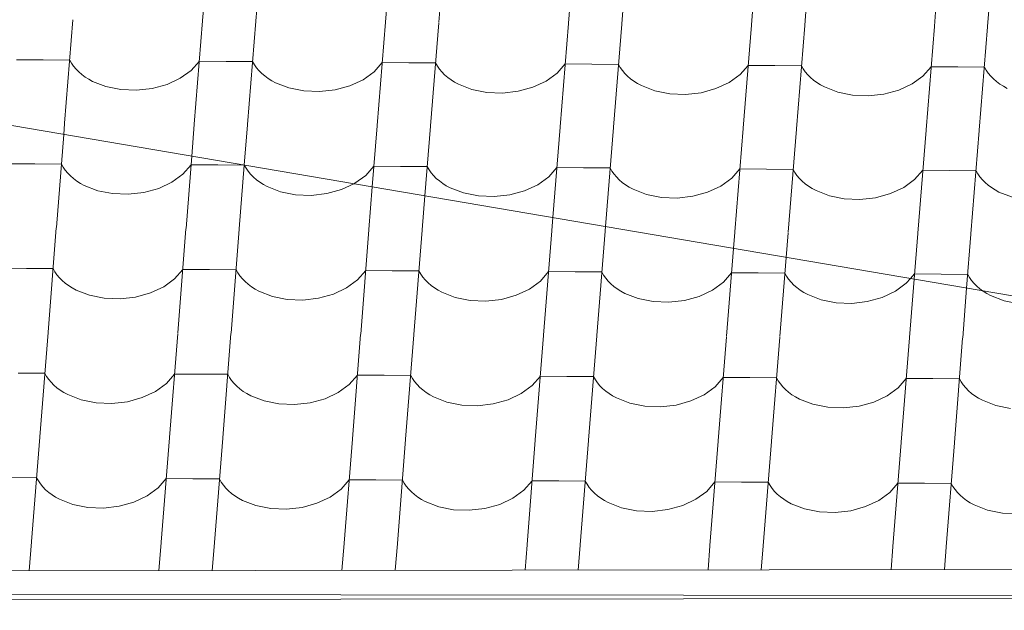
# Model space of a CAD drawing. Header units: millimetres. Extents: x -124639 to 133188, y -48358 to 76648.
# Tile 42 of 49: x 9172 to 10058, y 7033 to 7565. Entities that reach past the tile are written whole.
import ezdxf

# ---------------------------------------------------------------- set-up
doc = ezdxf.new("R2010")
doc.units = ezdxf.units.MM
doc.header["$MEASUREMENT"] = 0
doc.layers.add('Konstrukce - střechy a skořepiny', color=7, linetype='Continuous')
doc.layers.add('Výplně - Povrchové', color=7, linetype='Continuous')

# ---------------------------------------------------------------- blocks, each defined once
blk = doc.blocks.new('*X2')
at = {"layer": 'Výplně - Povrchové', "color": 7, "linetype": 'Continuous', "lineweight": 13}
for p, q in [((9344.08, 7656.85), (9336.61, 7563.9)), ((9392.02, 7656.48), (9384.54, 7563.54)), ((9508.73, 7655.59), (9501.25, 7562.64)), ((9556.66, 7655.22), (9549.19, 7562.27)), ((9673.37, 7654.33), (9665.9, 7561.38)), ((9721.31, 7653.96), (9713.83, 7561.01)), ((9838.02, 7653.06), (9830.54, 7560.12)), ((9885.95, 7652.7), (9878.47, 7559.75)), ((10002.66, 7651.8), (9995.19, 7558.86)), ((10050.59, 7651.44), (10043.12, 7558.49)), ((9219.87, 7564.46), (9212.39, 7471.52)), ((9336.58, 7563.57), (9329.11, 7470.62)), ((9384.51, 7563.2), (9377.04, 7470.26)), ((9501.23, 7562.31), (9493.75, 7469.36)), ((9549.16, 7561.94), (9541.68, 7468.99)), ((9665.87, 7561.05), (9658.4, 7468.1)), ((9713.8, 7560.68), (9706.33, 7467.73)), ((9830.52, 7559.78), (9823.04, 7466.84)), ((9878.45, 7559.42), (9870.97, 7466.47)), ((9995.16, 7558.52), (9987.69, 7465.58)), ((10043.09, 7558.15), (10035.62, 7465.21)), ((9192.99, 7528.38), (9169.02, 7528.57)), ((9216.95, 7528.2), (9192.99, 7528.38)), ((9216.95, 7528.2), (9218.55, 7525.39)), ((9218.55, 7525.39), (9220.45, 7522.66)), ((9326.33, 7518.95), (9333.66, 7527.31)), ((9357.63, 7527.12), (9333.66, 7527.31)), ((9381.6, 7526.94), (9357.63, 7527.12)), ((9381.6, 7526.94), (9383.19, 7524.12)), ((9383.19, 7524.12), (9385.09, 7521.4)), ((9490.98, 7517.68), (9498.31, 7526.04)), ((9522.28, 7525.86), (9498.31, 7526.04)), ((9546.24, 7525.68), (9522.28, 7525.86)), ((9546.24, 7525.68), (9547.84, 7522.86)), ((9655.62, 7516.42), (9662.95, 7524.78)), ((9686.92, 7524.6), (9662.95, 7524.78)), ((9710.89, 7524.42), (9686.92, 7524.6)), ((9710.89, 7524.42), (9712.48, 7521.6)), ((9820.27, 7515.16), (9827.6, 7523.52)), ((9851.57, 7523.34), (9827.6, 7523.52)), ((9220.45, 7522.66), (9222.64, 7520.05)), ((9222.64, 7520.05), (9225.12, 7517.56)), ((9225.12, 7517.56), (9227.86, 7515.2)), ((9227.86, 7515.2), (9230.87, 7512.99)), ((9316.47, 7511.83), (9326.33, 7518.95)), ((9385.09, 7521.4), (9387.28, 7518.79)), ((9387.28, 7518.79), (9389.76, 7516.3)), ((9389.76, 7516.3), (9392.51, 7513.94)), ((9481.11, 7510.56), (9490.98, 7517.68)), ((9547.84, 7522.86), (9549.74, 7520.14)), ((9549.74, 7520.14), (9551.93, 7517.53)), ((9551.93, 7517.53), (9554.41, 7515.04)), ((9554.41, 7515.04), (9557.15, 7512.68)), ((9645.76, 7509.3), (9655.62, 7516.42)), ((9712.48, 7521.6), (9714.38, 7518.88)), ((9714.38, 7518.88), (9716.57, 7516.27)), ((9716.57, 7516.27), (9719.05, 7513.78)), ((9810.4, 7508.04), (9820.27, 7515.16)), ((9875.53, 7523.15), (9851.57, 7523.34)), ((9875.53, 7523.15), (9877.13, 7520.34)), ((9877.13, 7520.34), (9879.03, 7517.62)), ((9879.03, 7517.62), (9881.22, 7515.01)), ((9881.22, 7515.01), (9883.7, 7512.51)), ((9984.91, 7513.9), (9992.24, 7522.26)), ((10016.21, 7522.08), (9992.24, 7522.26)), ((10040.18, 7521.89), (10016.21, 7522.08)), ((10040.18, 7521.89), (10041.77, 7519.08)), ((10041.77, 7519.08), (10043.67, 7516.36)), ((10043.67, 7516.36), (10045.86, 7513.74)), ((9230.87, 7512.99), (9234.11, 7510.94)), ((9234.11, 7510.94), (9237.57, 7509.06)), ((9237.57, 7509.06), (9249.62, 7504.38)), ((9291.23, 7502.67), (9304.56, 7506.31)), ((9304.56, 7506.31), (9316.47, 7511.83)), ((9392.51, 7513.94), (9395.51, 7511.73)), ((9395.51, 7511.73), (9398.75, 7509.68)), ((9398.75, 7509.68), (9402.22, 7507.8)), ((9402.22, 7507.8), (9414.26, 7503.12)), ((9469.21, 7505.04), (9481.11, 7510.56)), ((9557.15, 7512.68), (9560.15, 7510.47)), ((9560.15, 7510.47), (9563.4, 7508.42)), ((9563.4, 7508.42), (9566.86, 7506.54)), ((9566.86, 7506.54), (9578.91, 7501.86)), ((9633.85, 7503.78), (9645.76, 7509.3)), ((9719.05, 7513.78), (9721.8, 7511.42)), ((9721.8, 7511.42), (9724.8, 7509.21)), ((9724.8, 7509.21), (9728.04, 7507.16)), ((9728.04, 7507.16), (9731.51, 7505.28)), ((9798.5, 7502.52), (9810.4, 7508.04)), ((9883.7, 7512.51), (9886.44, 7510.16)), ((9886.44, 7510.16), (9889.44, 7507.95)), ((9889.44, 7507.95), (9892.69, 7505.9)), ((9892.69, 7505.9), (9896.15, 7504.02)), ((9963.14, 7501.26), (9975.05, 7506.78)), ((9975.05, 7506.78), (9984.91, 7513.9)), ((10045.86, 7513.74), (10048.34, 7511.25)), ((10048.34, 7511.25), (10051.09, 7508.9)), ((10051.09, 7508.9), (10054.09, 7506.69)), ((10054.09, 7506.69), (10057.33, 7504.64)), ((9249.62, 7504.38), (9263.04, 7501.68)), ((9263.04, 7501.68), (9277.15, 7501.1)), ((9277.15, 7501.1), (9291.23, 7502.67)), ((9414.26, 7503.12), (9427.69, 7500.42)), ((9427.69, 7500.42), (9441.8, 7499.84)), ((9441.8, 7499.84), (9455.88, 7501.41)), ((9455.88, 7501.41), (9469.21, 7505.04)), ((9578.91, 7501.86), (9592.33, 7499.16)), ((9592.33, 7499.16), (9606.44, 7498.58)), ((9606.44, 7498.58), (9620.52, 7500.15)), ((9620.52, 7500.15), (9633.85, 7503.78)), ((9731.51, 7505.28), (9743.55, 7500.6)), ((9743.55, 7500.6), (9756.98, 7497.9)), ((9756.98, 7497.9), (9771.09, 7497.32)), ((9771.09, 7497.32), (9785.17, 7498.89)), ((9785.17, 7498.89), (9798.5, 7502.52)), ((9896.15, 7504.02), (9908.2, 7499.34)), ((9908.2, 7499.34), (9921.62, 7496.64)), ((9935.73, 7496.06), (9949.81, 7497.62)), ((9949.81, 7497.62), (9963.14, 7501.26)), ((10057.33, 7504.64), (10060.8, 7502.76)), ((9921.62, 7496.64), (9935.73, 7496.06)), ((9212.37, 7471.18), (9211.58, 7461.37)), ((9329.08, 7470.29), (9326.78, 7441.74)), ((9377.01, 7469.92), (9374.1, 7433.68)), ((9493.72, 7469.03), (9489.3, 7414.05)), ((9541.66, 7468.66), (9536.62, 7405.99)), ((9658.37, 7467.76), (9651.82, 7386.37)), ((9706.3, 7467.4), (9699.14, 7378.31)), ((9823.01, 7466.5), (9815.54, 7373.56)), ((9870.95, 7466.14), (9863.47, 7373.19)), ((9987.66, 7465.24), (9980.18, 7372.3)), ((10035.59, 7464.87), (10028.12, 7371.93)), ((9483.48, 7424.4), (9490.81, 7432.76)), ((9514.77, 7432.58), (9490.81, 7432.76)), ((9538.74, 7432.4), (9514.77, 7432.58)), ((9538.74, 7432.4), (9540.33, 7429.58)), ((9540.33, 7429.58), (9542.23, 7426.86)), ((9542.23, 7426.86), (9544.43, 7424.25)), ((9648.12, 7423.14), (9655.45, 7431.5)), ((9679.42, 7431.32), (9655.45, 7431.5)), ((9703.38, 7431.13), (9679.42, 7431.32)), ((9703.38, 7431.13), (9704.98, 7428.32)), ((9704.98, 7428.32), (9706.88, 7425.6)), ((9812.77, 7421.88), (9820.1, 7430.24)), ((9844.06, 7430.06), (9820.1, 7430.24)), ((9868.03, 7429.87), (9844.06, 7430.06)), ((9868.03, 7429.87), (9869.62, 7427.06)), ((9869.62, 7427.06), (9871.52, 7424.34)), ((9977.41, 7420.62), (9984.74, 7428.98)), ((10008.71, 7428.8), (9984.74, 7428.98)), ((10032.67, 7428.61), (10008.71, 7428.8)), ((10032.67, 7428.61), (10034.27, 7425.8)), ((9472.73, 7416.88), (9473.61, 7417.28)), ((9473.61, 7417.28), (9483.48, 7424.4)), ((9544.43, 7424.25), (9546.9, 7421.76)), ((9546.9, 7421.76), (9549.65, 7419.4)), ((9549.65, 7419.4), (9552.65, 7417.19)), ((9552.65, 7417.19), (9555.89, 7415.14)), ((9638.25, 7416.02), (9648.12, 7423.14)), ((9706.88, 7425.6), (9709.07, 7422.99)), ((9709.07, 7422.99), (9711.55, 7420.5)), ((9711.55, 7420.5), (9714.3, 7418.14)), ((9714.3, 7418.14), (9717.3, 7415.93)), ((9802.9, 7414.76), (9812.77, 7421.88)), ((9871.52, 7424.34), (9873.72, 7421.72)), ((9873.72, 7421.72), (9876.19, 7419.23)), ((9876.19, 7419.23), (9878.94, 7416.88)), ((9967.54, 7413.5), (9977.41, 7420.62)), ((10034.27, 7425.8), (10036.17, 7423.08)), ((10036.17, 7423.08), (10038.36, 7420.46)), ((10038.36, 7420.46), (10040.84, 7417.97)), ((10040.84, 7417.97), (10043.59, 7415.62)), ((9555.89, 7415.14), (9559.36, 7413.26)), ((9559.36, 7413.26), (9571.41, 7408.58)), ((9571.41, 7408.58), (9584.83, 7405.88)), ((9613.02, 7406.87), (9626.35, 7410.5)), ((9626.35, 7410.5), (9638.25, 7416.02)), ((9717.3, 7415.93), (9720.54, 7413.88)), ((9720.54, 7413.88), (9724, 7412)), ((9724, 7412), (9736.05, 7407.32)), ((9777.66, 7405.6), (9791, 7409.24)), ((9791, 7409.24), (9802.9, 7414.76)), ((9878.94, 7416.88), (9881.94, 7414.67)), ((9881.94, 7414.67), (9885.18, 7412.62)), ((9885.18, 7412.62), (9888.65, 7410.74)), ((9888.65, 7410.74), (9900.7, 7406.06)), ((9955.64, 7407.98), (9967.54, 7413.5)), ((10043.59, 7415.62), (10046.59, 7413.41)), ((10046.59, 7413.41), (10049.83, 7411.36)), ((10049.83, 7411.36), (10053.29, 7409.47)), ((10053.29, 7409.47), (10065.34, 7404.79)), ((9584.83, 7405.88), (9598.94, 7405.3)), ((9598.94, 7405.3), (9613.02, 7406.87)), ((9736.05, 7407.32), (9749.47, 7404.62)), ((9749.47, 7404.62), (9763.58, 7404.04)), ((9763.58, 7404.04), (9777.66, 7405.6)), ((9900.7, 7406.06), (9914.12, 7403.36)), ((9914.12, 7403.36), (9928.23, 7402.77)), ((9928.23, 7402.77), (9942.31, 7404.34)), ((9942.31, 7404.34), (9955.64, 7407.98)), ((9815.51, 7373.22), (9814.34, 7358.68)), ((9863.44, 7372.85), (9861.66, 7350.62)), ((9980.16, 7371.96), (9976.86, 7331)), ((10028.09, 7371.59), (10024.18, 7322.94)), ((9973.6, 7331.55), (9977.24, 7335.7)), ((10001.21, 7335.51), (9977.24, 7335.7)), ((10025.17, 7335.33), (10001.21, 7335.51)), ((10025.17, 7335.33), (10026.77, 7332.52)), ((10026.77, 7332.52), (10028.67, 7329.8)), ((10028.67, 7329.8), (10030.86, 7327.18)), ((10030.86, 7327.18), (10033.34, 7324.69)), ((10033.34, 7324.69), (10036.08, 7322.33)), ((10036.08, 7322.33), (10038.61, 7320.48))]:
    blk.add_line(p, q, dxfattribs=at)
blk = doc.blocks.new('výplň_1_1', base_point=(0, 0))
at = {"layer": 'Výplně - Povrchové', "color": 7, "linetype": 'Continuous', "lineweight": 13}
blk.add_blockref('*X2', (0, 0), dxfattribs=at)
blk = doc.blocks.new('*X4')
at = {"layer": 'Výplně - Povrchové', "color": 7, "linetype": 'Continuous', "lineweight": 13}
for p, q in [((9211.58, 7461.37), (9204.94, 7377.44)), ((9185.5, 7434.81), (9161.54, 7434.96)), ((9326.78, 7441.74), (9321.64, 7376.72)), ((9209.47, 7434.66), (9185.5, 7434.81)), ((9209.47, 7434.66), (9211.06, 7431.83)), ((9211.06, 7431.83), (9212.96, 7429.08)), ((9212.96, 7429.08), (9215.16, 7426.45)), ((9215.16, 7426.45), (9217.64, 7423.94)), ((9318.84, 7425.5), (9326.17, 7433.95)), ((9350.13, 7433.8), (9326.17, 7433.95)), ((9374.09, 7433.66), (9350.13, 7433.8)), ((9374.1, 7433.68), (9369.57, 7376.43)), ((9374.09, 7433.66), (9375.69, 7430.82)), ((9375.69, 7430.82), (9377.59, 7428.08)), ((9377.59, 7428.08), (9379.79, 7425.44)), ((9217.64, 7423.94), (9220.38, 7421.56)), ((9220.38, 7421.56), (9223.39, 7419.34)), ((9223.39, 7419.34), (9226.63, 7417.27)), ((9226.63, 7417.27), (9230.1, 7415.38)), ((9297.08, 7412.7), (9308.98, 7418.3)), ((9308.98, 7418.3), (9318.84, 7425.5)), ((9379.79, 7425.44), (9382.26, 7422.93)), ((9382.26, 7422.93), (9385.01, 7420.56)), ((9385.01, 7420.56), (9388.02, 7418.33)), ((9388.02, 7418.33), (9391.26, 7416.27)), ((9230.1, 7415.38), (9242.15, 7410.67)), ((9242.15, 7410.67), (9255.57, 7407.97)), ((9269.68, 7407.41), (9283.75, 7409.01)), ((9283.75, 7409.01), (9297.08, 7412.7)), ((9391.26, 7416.27), (9394.72, 7414.37)), ((9394.72, 7414.37), (9406.77, 7409.67)), ((9406.77, 7409.67), (9420.2, 7406.96)), ((9448.38, 7408), (9461.71, 7411.7)), ((9461.71, 7411.7), (9472.73, 7416.88)), ((9489.3, 7414.05), (9486.27, 7375.71)), ((9255.57, 7407.97), (9269.68, 7407.41)), ((9420.2, 7406.96), (9434.3, 7406.4)), ((9434.3, 7406.4), (9448.38, 7408)), ((9536.62, 7405.99), (9534.2, 7375.42)), ((9651.82, 7386.37), (9650.9, 7374.71)), ((9204.92, 7377.1), (9197.5, 7283.26)), ((9321.62, 7376.38), (9314.2, 7282.54)), ((9369.54, 7376.09), (9362.13, 7282.25)), ((9486.25, 7375.38), (9478.83, 7281.54)), ((9534.17, 7375.08), (9526.76, 7281.24)), ((9650.87, 7374.37), (9643.46, 7280.53)), ((9698.8, 7374.08), (9691.38, 7280.24)), ((9699.14, 7378.31), (9698.83, 7374.41)), ((9814.34, 7358.68), (9808.09, 7279.52)), ((9861.66, 7350.62), (9856.01, 7279.23)), ((9178.06, 7340.63), (9154.1, 7340.78)), ((9202.02, 7340.49), (9178.06, 7340.63)), ((9202.02, 7340.49), (9203.62, 7337.65)), ((9203.62, 7337.65), (9205.52, 7334.9)), ((9311.4, 7331.32), (9318.72, 7339.77)), ((9342.69, 7339.63), (9318.72, 7339.77)), ((9366.65, 7339.48), (9342.69, 7339.63)), ((9366.65, 7339.48), (9368.25, 7336.64)), ((9476.03, 7330.31), (9483.35, 7338.76)), ((9507.32, 7338.62), (9483.35, 7338.76)), ((9531.28, 7338.47), (9507.32, 7338.62)), ((9531.28, 7338.47), (9532.88, 7335.63)), ((9640.66, 7329.31), (9647.98, 7337.76)), ((9671.94, 7337.61), (9647.98, 7337.76)), ((9695.91, 7337.46), (9671.94, 7337.61)), ((9695.91, 7337.46), (9697.5, 7334.63)), ((9205.52, 7334.9), (9207.72, 7332.27)), ((9207.72, 7332.27), (9210.19, 7329.76)), ((9210.19, 7329.76), (9212.94, 7327.38)), ((9301.54, 7324.12), (9311.4, 7331.32)), ((9368.25, 7336.64), (9370.15, 7333.9)), ((9370.15, 7333.9), (9372.34, 7331.26)), ((9372.34, 7331.26), (9374.82, 7328.75)), ((9374.82, 7328.75), (9377.57, 7326.38)), ((9466.17, 7323.11), (9476.03, 7330.31)), ((9532.88, 7335.63), (9534.78, 7332.89)), ((9534.78, 7332.89), (9536.97, 7330.25)), ((9536.97, 7330.25), (9539.45, 7327.74)), ((9630.79, 7322.1), (9640.66, 7329.31)), ((9697.5, 7334.63), (9699.4, 7331.88)), ((9699.4, 7331.88), (9701.6, 7329.25)), ((9701.6, 7329.25), (9704.08, 7326.74)), ((9805.28, 7328.3), (9812.61, 7336.75)), ((9836.57, 7336.6), (9812.61, 7336.75)), ((9860.54, 7336.46), (9836.57, 7336.6)), ((9860.54, 7336.46), (9862.13, 7333.62)), ((9862.13, 7333.62), (9864.03, 7330.87)), ((9864.03, 7330.87), (9866.23, 7328.24)), ((9969.91, 7327.29), (9973.6, 7331.55)), ((9976.86, 7331), (9972.71, 7278.51)), ((9212.94, 7327.38), (9215.94, 7325.16)), ((9215.94, 7325.16), (9219.19, 7323.09)), ((9219.19, 7323.09), (9222.65, 7321.2)), ((9222.65, 7321.2), (9234.7, 7316.49)), ((9289.64, 7318.53), (9301.54, 7324.12)), ((9377.57, 7326.38), (9380.57, 7324.15)), ((9380.57, 7324.15), (9383.82, 7322.09)), ((9383.82, 7322.09), (9387.28, 7320.19)), ((9387.28, 7320.19), (9399.33, 7315.49)), ((9454.27, 7317.52), (9466.17, 7323.11)), ((9539.45, 7327.74), (9542.2, 7325.37)), ((9542.2, 7325.37), (9545.2, 7323.14)), ((9545.2, 7323.14), (9548.44, 7321.08)), ((9548.44, 7321.08), (9551.91, 7319.19)), ((9618.89, 7316.51), (9630.79, 7322.1)), ((9704.08, 7326.74), (9706.83, 7324.36)), ((9706.83, 7324.36), (9709.83, 7322.14)), ((9709.83, 7322.14), (9713.07, 7320.07)), ((9713.07, 7320.07), (9716.54, 7318.18)), ((9783.52, 7315.5), (9795.42, 7321.09)), ((9795.42, 7321.09), (9805.28, 7328.3)), ((9866.23, 7328.24), (9868.71, 7325.73)), ((9868.71, 7325.73), (9871.45, 7323.36)), ((9871.45, 7323.36), (9874.46, 7321.13)), ((9874.46, 7321.13), (9877.7, 7319.06)), ((9948.15, 7314.5), (9960.05, 7320.09)), ((9960.05, 7320.09), (9969.91, 7327.29)), ((10024.18, 7322.94), (10020.64, 7278.22)), ((10038.61, 7320.48), (10039.09, 7320.12)), ((10039.09, 7320.12), (10042.33, 7318.06)), ((9234.7, 7316.49), (9248.12, 7313.79)), ((9248.12, 7313.79), (9262.23, 7313.23)), ((9262.23, 7313.23), (9276.31, 7314.83)), ((9276.31, 7314.83), (9289.64, 7318.53)), ((9399.33, 7315.49), (9412.75, 7312.78)), ((9412.75, 7312.78), (9426.86, 7312.22)), ((9426.86, 7312.22), (9440.94, 7313.83)), ((9440.94, 7313.83), (9454.27, 7317.52)), ((9551.91, 7319.19), (9563.96, 7314.48)), ((9563.96, 7314.48), (9577.38, 7311.78)), ((9577.38, 7311.78), (9591.49, 7311.21)), ((9591.49, 7311.21), (9605.57, 7312.82)), ((9605.57, 7312.82), (9618.89, 7316.51)), ((9716.54, 7318.18), (9728.59, 7313.47)), ((9728.59, 7313.47), (9742.01, 7310.77)), ((9756.12, 7310.21), (9770.2, 7311.81)), ((9770.2, 7311.81), (9783.52, 7315.5)), ((9877.7, 7319.06), (9881.17, 7317.17)), ((9881.17, 7317.17), (9893.22, 7312.47)), ((9893.22, 7312.47), (9906.64, 7309.76)), ((9934.82, 7310.8), (9948.15, 7314.5)), ((10042.33, 7318.06), (10045.79, 7316.16)), ((10045.79, 7316.16), (10057.84, 7311.46)), ((10057.84, 7311.46), (10071.26, 7308.76)), ((9742.01, 7310.77), (9756.12, 7310.21)), ((9906.64, 7309.76), (9920.75, 7309.2)), ((9920.75, 7309.2), (9934.82, 7310.8)), ((9197.47, 7282.92), (9190.06, 7189.08)), ((9314.17, 7282.2), (9306.76, 7188.36)), ((9362.1, 7281.91), (9354.68, 7188.07)), ((9478.8, 7281.2), (9471.39, 7187.36)), ((9526.73, 7280.9), (9519.31, 7187.06)), ((9643.43, 7280.19), (9636.01, 7186.35)), ((9691.36, 7279.9), (9683.94, 7186.06)), ((9808.06, 7279.18), (9800.64, 7185.34)), ((9855.99, 7278.89), (9848.57, 7185.05)), ((9972.69, 7278.18), (9965.27, 7184.34)), ((10020.61, 7277.88), (10013.2, 7184.04)), ((9194.58, 7246.31), (9170.62, 7246.45)), ((9194.58, 7246.31), (9196.18, 7243.47)), ((9196.18, 7243.47), (9198.08, 7240.72)), ((9198.08, 7240.72), (9200.27, 7238.09)), ((9303.96, 7237.14), (9311.28, 7245.59)), ((9335.24, 7245.45), (9311.28, 7245.59)), ((9359.21, 7245.3), (9335.24, 7245.45)), ((9359.21, 7245.3), (9360.8, 7242.46)), ((9360.8, 7242.46), (9362.71, 7239.72)), ((9468.58, 7236.13), (9475.91, 7244.59)), ((9499.87, 7244.44), (9475.91, 7244.59)), ((9523.84, 7244.29), (9499.87, 7244.44)), ((9523.84, 7244.29), (9525.43, 7241.45)), ((9525.43, 7241.45), (9527.33, 7238.71)), ((9633.21, 7235.13), (9640.54, 7243.58)), ((9664.5, 7243.43), (9640.54, 7243.58)), ((9688.46, 7243.29), (9664.5, 7243.43)), ((9688.46, 7243.29), (9690.06, 7240.45)), ((9690.06, 7240.45), (9691.96, 7237.7)), ((9797.84, 7234.12), (9805.17, 7242.57)), ((9829.13, 7242.42), (9805.17, 7242.57)), ((9853.09, 7242.28), (9829.13, 7242.42)), ((9853.09, 7242.28), (9854.69, 7239.44)), ((9962.47, 7233.11), (9969.79, 7241.56)), ((9993.76, 7241.42), (9969.79, 7241.56)), ((10017.72, 7241.27), (9993.76, 7241.42)), ((10017.72, 7241.27), (10019.32, 7238.43)), ((9200.27, 7238.09), (9202.75, 7235.58)), ((9202.75, 7235.58), (9205.5, 7233.2)), ((9205.5, 7233.2), (9208.5, 7230.98)), ((9294.09, 7229.94), (9303.96, 7237.14)), ((9362.71, 7239.72), (9364.9, 7237.08)), ((9364.9, 7237.08), (9367.38, 7234.57)), ((9367.38, 7234.57), (9370.13, 7232.2)), ((9370.13, 7232.2), (9373.13, 7229.97)), ((9458.72, 7228.93), (9468.58, 7236.13)), ((9527.33, 7238.71), (9529.53, 7236.08)), ((9529.53, 7236.08), (9532.01, 7233.56)), ((9532.01, 7233.56), (9534.75, 7231.19)), ((9534.75, 7231.19), (9537.76, 7228.96)), ((9623.35, 7227.92), (9633.21, 7235.13)), ((9691.96, 7237.7), (9694.16, 7235.07)), ((9694.16, 7235.07), (9696.63, 7232.56)), ((9696.63, 7232.56), (9699.38, 7230.18)), ((9787.98, 7226.92), (9797.84, 7234.12)), ((9854.69, 7239.44), (9856.59, 7236.7)), ((9856.59, 7236.7), (9858.78, 7234.06)), ((9858.78, 7234.06), (9861.26, 7231.55)), ((9861.26, 7231.55), (9864.01, 7229.18)), ((9952.61, 7225.91), (9962.47, 7233.11)), ((10019.32, 7238.43), (10021.22, 7235.69)), ((10021.22, 7235.69), (10023.41, 7233.05)), ((10023.41, 7233.05), (10025.89, 7230.54)), ((9208.5, 7230.98), (9211.74, 7228.91)), ((9211.74, 7228.91), (9215.21, 7227.02)), ((9215.21, 7227.02), (9227.26, 7222.32)), ((9227.26, 7222.32), (9240.68, 7219.61)), ((9268.87, 7220.65), (9282.2, 7224.35)), ((9282.2, 7224.35), (9294.09, 7229.94)), ((9373.13, 7229.97), (9376.37, 7227.91)), ((9376.37, 7227.91), (9379.84, 7226.01)), ((9379.84, 7226.01), (9391.89, 7221.31)), ((9433.5, 7219.65), (9446.82, 7223.34)), ((9446.82, 7223.34), (9458.72, 7228.93)), ((9537.76, 7228.96), (9541, 7226.9)), ((9541, 7226.9), (9544.47, 7225.01)), ((9544.47, 7225.01), (9556.52, 7220.3)), ((9598.12, 7218.64), (9611.45, 7222.33)), ((9611.45, 7222.33), (9623.35, 7227.92)), ((9699.38, 7230.18), (9702.39, 7227.96)), ((9702.39, 7227.96), (9705.63, 7225.89)), ((9705.63, 7225.89), (9709.09, 7224)), ((9709.09, 7224), (9721.14, 7219.29)), ((9776.08, 7221.32), (9787.98, 7226.92)), ((9864.01, 7229.18), (9867.01, 7226.95)), ((9867.01, 7226.95), (9870.26, 7224.89)), ((9870.26, 7224.89), (9873.72, 7222.99)), ((9873.72, 7222.99), (9885.77, 7218.29)), ((9940.71, 7220.32), (9952.61, 7225.91)), ((10025.89, 7230.54), (10028.64, 7228.17)), ((10028.64, 7228.17), (10031.64, 7225.94)), ((10031.64, 7225.94), (10034.88, 7223.88)), ((10034.88, 7223.88), (10038.35, 7221.99)), ((9240.68, 7219.61), (9254.79, 7219.05)), ((9254.79, 7219.05), (9268.87, 7220.65)), ((9391.89, 7221.31), (9405.31, 7218.6)), ((9405.31, 7218.6), (9419.42, 7218.04)), ((9419.42, 7218.04), (9433.5, 7219.65)), ((9556.52, 7220.3), (9569.94, 7217.6)), ((9569.94, 7217.6), (9584.05, 7217.03)), ((9584.05, 7217.03), (9598.12, 7218.64)), ((9721.14, 7219.29), (9734.57, 7216.59)), ((9734.57, 7216.59), (9748.67, 7216.03)), ((9748.67, 7216.03), (9762.75, 7217.63)), ((9762.75, 7217.63), (9776.08, 7221.32)), ((9885.77, 7218.29), (9899.19, 7215.58)), ((9899.19, 7215.58), (9913.3, 7215.02)), ((9913.3, 7215.02), (9927.38, 7216.63)), ((9927.38, 7216.63), (9940.71, 7220.32)), ((10038.35, 7221.99), (10050.4, 7217.28)), ((10050.4, 7217.28), (10063.82, 7214.58)), ((9190.03, 7188.74), (9182.61, 7094.9)), ((9306.73, 7188.02), (9299.31, 7094.18)), ((9354.66, 7187.73), (9347.24, 7093.89)), ((9471.36, 7187.02), (9463.94, 7093.18)), ((9519.29, 7186.72), (9511.87, 7092.88)), ((9635.99, 7186.01), (9628.57, 7092.17)), ((9683.91, 7185.72), (9676.5, 7091.88)), ((9800.62, 7185), (9793.2, 7091.16)), ((9848.54, 7184.71), (9841.13, 7090.87)), ((9965.24, 7184), (9957.83, 7090.16)), ((10013.17, 7183.7), (10005.75, 7089.86)), ((9187.14, 7152.13), (9163.17, 7152.27)), ((9187.14, 7152.13), (9188.73, 7149.29)), ((9296.51, 7142.96), (9303.84, 7151.41)), ((9327.8, 7151.27), (9303.84, 7151.41)), ((9188.73, 7149.29), (9190.63, 7146.55)), ((9190.63, 7146.55), (9192.83, 7143.91)), ((9192.83, 7143.91), (9195.31, 7141.4)), ((9286.65, 7135.76), (9296.51, 7142.96)), ((9351.76, 7151.12), (9327.8, 7151.27)), ((9351.76, 7151.12), (9353.36, 7148.28)), ((9353.36, 7148.28), (9355.26, 7145.54)), ((9355.26, 7145.54), (9357.46, 7142.9)), ((9357.46, 7142.9), (9359.93, 7140.39)), ((9461.14, 7141.96), (9468.47, 7150.41)), ((9492.43, 7150.26), (9468.47, 7150.41)), ((9516.39, 7150.11), (9492.43, 7150.26)), ((9516.39, 7150.11), (9517.99, 7147.27)), ((9517.99, 7147.27), (9519.89, 7144.53)), ((9519.89, 7144.53), (9522.09, 7141.9)), ((9625.77, 7140.95), (9633.09, 7149.4)), ((9657.06, 7149.25), (9633.09, 7149.4)), ((9681.02, 7149.11), (9657.06, 7149.25)), ((9681.02, 7149.11), (9682.62, 7146.27)), ((9682.62, 7146.27), (9684.52, 7143.52)), ((9684.52, 7143.52), (9686.71, 7140.89)), ((9790.4, 7139.94), (9797.72, 7148.39)), ((9821.69, 7148.25), (9797.72, 7148.39)), ((9845.65, 7148.1), (9821.69, 7148.25)), ((9845.65, 7148.1), (9847.25, 7145.26)), ((9847.25, 7145.26), (9849.15, 7142.52)), ((9849.15, 7142.52), (9851.34, 7139.88)), ((9955.03, 7138.93), (9962.35, 7147.39)), ((9986.31, 7147.24), (9962.35, 7147.39)), ((10010.28, 7147.09), (9986.31, 7147.24)), ((10010.28, 7147.09), (10011.87, 7144.25)), ((10011.87, 7144.25), (10013.77, 7141.51)), ((9195.31, 7141.4), (9198.05, 7139.03)), ((9198.05, 7139.03), (9201.06, 7136.8)), ((9201.06, 7136.8), (9204.3, 7134.74)), ((9204.3, 7134.74), (9207.77, 7132.84)), ((9274.75, 7130.17), (9286.65, 7135.76)), ((9359.93, 7140.39), (9362.68, 7138.02)), ((9362.68, 7138.02), (9365.69, 7135.79)), ((9365.69, 7135.79), (9368.93, 7133.73)), ((9368.93, 7133.73), (9372.39, 7131.83)), ((9439.38, 7129.16), (9451.28, 7134.75)), ((9451.28, 7134.75), (9461.14, 7141.96)), ((9522.09, 7141.9), (9524.56, 7139.39)), ((9524.56, 7139.39), (9527.31, 7137.01)), ((9527.31, 7137.01), (9530.31, 7134.79)), ((9530.31, 7134.79), (9533.56, 7132.72)), ((9604.01, 7128.15), (9615.91, 7133.74)), ((9615.91, 7133.74), (9625.77, 7140.95)), ((9686.71, 7140.89), (9689.19, 7138.38)), ((9689.19, 7138.38), (9691.94, 7136)), ((9691.94, 7136), (9694.94, 7133.78)), ((9694.94, 7133.78), (9698.19, 7131.71)), ((9780.54, 7132.74), (9790.4, 7139.94)), ((9851.34, 7139.88), (9853.82, 7137.37)), ((9853.82, 7137.37), (9856.57, 7135)), ((9856.57, 7135), (9859.57, 7132.77)), ((9945.16, 7131.73), (9955.03, 7138.93)), ((10013.77, 7141.51), (10015.97, 7138.88)), ((10015.97, 7138.88), (10018.45, 7136.36)), ((10018.45, 7136.36), (10021.2, 7133.99)), ((10021.2, 7133.99), (10024.2, 7131.76)), ((9207.77, 7132.84), (9219.82, 7128.14)), ((9219.82, 7128.14), (9233.24, 7125.43)), ((9233.24, 7125.43), (9247.35, 7124.87)), ((9247.35, 7124.87), (9261.42, 7126.47)), ((9261.42, 7126.47), (9274.75, 7130.17)), ((9372.39, 7131.83), (9384.44, 7127.13)), ((9384.44, 7127.13), (9397.87, 7124.43)), ((9411.97, 7123.86), (9426.05, 7125.47)), ((9426.05, 7125.47), (9439.38, 7129.16)), ((9533.56, 7132.72), (9537.02, 7130.83)), ((9537.02, 7130.83), (9549.07, 7126.12)), ((9549.07, 7126.12), (9562.49, 7123.42)), ((9590.68, 7124.46), (9604.01, 7128.15)), ((9698.19, 7131.71), (9701.65, 7129.82)), ((9701.65, 7129.82), (9713.7, 7125.11)), ((9713.7, 7125.11), (9727.12, 7122.41)), ((9755.31, 7123.45), (9768.64, 7127.15)), ((9768.64, 7127.15), (9780.54, 7132.74)), ((9859.57, 7132.77), (9862.81, 7130.71)), ((9862.81, 7130.71), (9866.28, 7128.81)), ((9866.28, 7128.81), (9878.33, 7124.11)), ((9919.94, 7122.45), (9933.26, 7126.14)), ((9933.26, 7126.14), (9945.16, 7131.73)), ((10024.2, 7131.76), (10027.44, 7129.7)), ((10027.44, 7129.7), (10030.91, 7127.81)), ((10030.91, 7127.81), (10042.96, 7123.1)), ((9397.87, 7124.43), (9411.97, 7123.86)), ((9562.49, 7123.42), (9576.6, 7122.86)), ((9576.6, 7122.86), (9590.68, 7124.46)), ((9727.12, 7122.41), (9741.23, 7121.85)), ((9741.23, 7121.85), (9755.31, 7123.45)), ((9878.33, 7124.11), (9891.75, 7121.4)), ((9891.75, 7121.4), (9905.86, 7120.84)), ((9905.86, 7120.84), (9919.94, 7122.45)), ((10042.96, 7123.1), (10056.38, 7120.4)), ((10056.38, 7120.4), (10070.49, 7119.83)), ((9182.59, 7094.56), (9180.51, 7068.33)), ((9299.29, 7093.85), (9297.29, 7068.5)), ((9347.21, 7093.55), (9345.24, 7068.58)), ((9463.92, 7092.84), (9462.01, 7068.75)), ((9511.84, 7092.55), (9509.97, 7068.83)), ((9628.54, 7091.83), (9626.74, 7069)), ((9676.47, 7091.54), (9674.7, 7069.07)), ((9793.17, 7090.82), (9791.47, 7069.25)), ((9841.1, 7090.53), (9839.42, 7069.32)), ((9957.8, 7089.82), (9956.19, 7069.5)), ((10005.73, 7089.52), (10004.15, 7069.57))]:
    blk.add_line(p, q, dxfattribs=at)
blk = doc.blocks.new('výplň_2_1', base_point=(0, 0))
at = {"layer": 'Výplně - Povrchové', "color": 7, "linetype": 'Continuous', "lineweight": 13}
blk.add_blockref('*X4', (0, 0), dxfattribs=at)

msp = doc.modelspace()

# ---------------------------------------------------------------- linework, layer by layer
at = {"layer": 'Konstrukce - střechy a skořepiny', "color": 7, "linetype": 'Continuous', "lineweight": 13}
for p, q in [((1943.62, 8699.49), (11498.23, 7071.82)), ((205.77, 7054.79), (11498.23, 7071.82)), ((205.77, 7054.79), (11484.54, 7045.06)), ((11484.54, 7045.06), (226.12, 7032.8))]:
    msp.add_line(p, q, dxfattribs=at)

# ---------------------------------------------------------------- block references
at = {"layer": 'Výplně - Povrchové', "color": 7, "linetype": 'Continuous', "lineweight": 13}
for name in ['výplň_1_1', 'výplň_2_1']:
    msp.add_blockref(name, (0, 0), dxfattribs=at)

doc.saveas('drawing.dxf')
